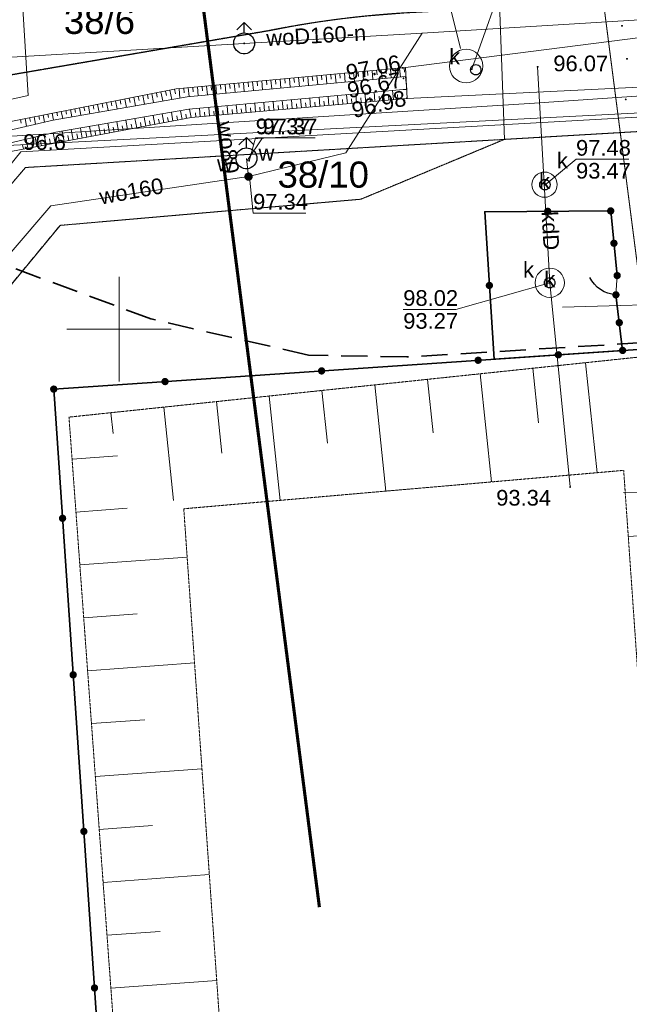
# Model space of a CAD drawing. Extents: x 7422214 to 7520672, y 5676479 to 5816239.
# Tile 13 of 42: x 7477901 to 7480814, y 5772619 to 5777325. Entities that reach past the tile are written whole.
import ezdxf
from ezdxf.enums import TextEntityAlignment as Align

# ---------------------------------------------------------------- set-up
doc = ezdxf.new("R2010")
doc.units = 0
doc.header["$PDSIZE"] = 0.75
for name, pattern in [('BORDER', [1.75, 0.5, -0.25, 0.5, -0.25, 0, -0.25]), ('DASHED', [0.75, 0.5, -0.25]), ('HIDDEN', [0.375, 0.25, -0.125]), ('PRZER2_5-1', [1.75, 1.25, -0.5]), ('PRZER3-1', [2, 1.5, -0.5])]:
    doc.linetypes.add(name, pattern=pattern)
doc.layers.get('0').update_dxf_attribs({"linetype": 'CONTINUOUS'})
doc.layers.get('DEFPOINTS').update_dxf_attribs({"linetype": 'CONTINUOUS'})
doc.layers.add('!!mapa dcp', color=254, linetype='CONTINUOUS', lineweight=25)
doc.layers.add('- AGP-1_WYMIARY', color=230, linetype='CONTINUOUS', lineweight=9)
doc.layers.add('Granica_opracowania', color=12, linetype='DASHED')
doc.styles.add('Arial', font='arial.ttf')
doc.dimstyles.new('M_1_500', dxfattribs={"dimtxt": 0.8, "dimasz": 0.4, "dimexe": 0.5, "dimexo": 0.3, "dimgap": 0.2, "dimtad": 1, "dimzin": 1, "dimtxsty": 'Arial', "dimcen": 0.2, "dimadec": 4, "dimazin": 0, "dimtfac": 1, "dimtmove": 0, "dimatfit": 3, "dimldrblk": 'ARCHTICK', "dimfxl": 100, "dimfxlon": 1, "dimlwe": 0, "dimarcsym": 0})

# ---------------------------------------------------------------- blocks, each defined once
blk = doc.blocks.new('GSPWPN1')
blk.add_hatch(color=0).paths.add_polyline_path([(-0.045, 0), (-0.043467, -0.011647), (-0.038971, -0.0225), (-0.03182, -0.03182), (-0.0225, -0.038971), (-0.011647, -0.043467), (0, -0.045), (0.011647, -0.043467), (0.0225, -0.038971), (0.03182, -0.03182), (0.038971, -0.0225), (0.043467, -0.011647), (0.045, 0), (0.043467, 0.011647), (0.038971, 0.0225), (0.03182, 0.03182), (0.0225, 0.038971), (0.011647, 0.043467), (0, 0.045), (-0.011647, 0.043467), (-0.0225, 0.038971), (-0.03182, 0.03182), (-0.038971, 0.0225), (-0.043467, 0.011647)])
blk = doc.blocks.new('GSPWPS1')
blk.add_hatch(color=0).paths.add_polyline_path([(-0.045, 0), (-0.043467, -0.011647), (-0.038971, -0.0225), (-0.03182, -0.03182), (-0.0225, -0.038971), (-0.011647, -0.043467), (0, -0.045), (0.011647, -0.043467), (0.0225, -0.038971), (0.03182, -0.03182), (0.038971, -0.0225), (0.043467, -0.011647), (0.045, 0), (0.043467, 0.011647), (0.038971, 0.0225), (0.03182, 0.03182), (0.0225, 0.038971), (0.011647, 0.043467), (0, 0.045), (-0.011647, 0.043467), (-0.0225, 0.038971), (-0.03182, 0.03182), (-0.038971, 0.0225), (-0.043467, 0.011647)])
blk = doc.blocks.new('GUPWSH1')
blk.add_hatch(color=0).paths.add_polyline_path([(-0.045, 0), (-0.043467, -0.011647), (-0.038971, -0.0225), (-0.03182, -0.03182), (-0.0225, -0.038971), (-0.011647, -0.043467), (0, -0.045), (0.011647, -0.043467), (0.0225, -0.038971), (0.03182, -0.03182), (0.038971, -0.0225), (0.043467, -0.011647), (0.045, 0), (0.043467, 0.011647), (0.038971, 0.0225), (0.03182, 0.03182), (0.0225, 0.038971), (0.011647, 0.043467), (0, 0.045), (-0.011647, 0.043467), (-0.0225, 0.038971), (-0.03182, 0.03182), (-0.038971, 0.0225), (-0.043467, 0.011647)])
blk = doc.blocks.new('GUPKSH1')
blk.add_hatch(color=0).paths.add_polyline_path([(-0.045, 0), (-0.043467, -0.011647), (-0.038971, -0.0225), (-0.03182, -0.03182), (-0.0225, -0.038971), (-0.011647, -0.043467), (0, -0.045), (0.011647, -0.043467), (0.0225, -0.038971), (0.03182, -0.03182), (0.038971, -0.0225), (0.043467, -0.011647), (0.045, 0), (0.043467, 0.011647), (0.038971, 0.0225), (0.03182, 0.03182), (0.0225, 0.038971), (0.011647, 0.043467), (0, 0.045), (-0.011647, 0.043467), (-0.0225, 0.038971), (-0.03182, 0.03182), (-0.038971, 0.0225), (-0.043467, 0.011647)])
blk = doc.blocks.new('GUPKSD1_1')
at = {"color": 0}
blk.add_lwpolyline([(0, 0.25), (0.064705, 0.241481), (0.125, 0.216506), (0.176777, 0.176777), (0.216506, 0.125), (0.241481, 0.064705), (0.25, 0), (0.241481, -0.064705), (0.216506, -0.125), (0.176777, -0.176777), (0.125, -0.216506), (0.064705, -0.241481), (0, -0.25), (-0.064705, -0.241481), (-0.125, -0.216506), (-0.176777, -0.176777), (-0.216506, -0.125), (-0.241481, -0.064705), (-0.25, 0), (-0.241481, 0.064705), (-0.216506, 0.125), (-0.176777, 0.176777), (-0.125, 0.216506), (-0.064705, 0.241481)], close=True, dxfattribs=at)
blk = doc.blocks.new('GUPKWZ1_1')
at = {"color": 0}
blk.add_lwpolyline([(0, 0.25), (0.064705, 0.241481), (0.125, 0.216506), (0.176777, 0.176777), (0.216506, 0.125), (0.241481, 0.064705), (0.25, 0), (0.241481, -0.064705), (0.216506, -0.125), (0.176777, -0.176777), (0.125, -0.216506), (0.064705, -0.241481), (0, -0.25), (-0.064705, -0.241481), (-0.125, -0.216506), (-0.176777, -0.176777), (-0.216506, -0.125), (-0.241481, -0.064705), (-0.25, 0), (-0.241481, 0.064705), (-0.216506, 0.125), (-0.176777, 0.176777), (-0.125, 0.216506), (-0.064705, 0.241481)], close=True, dxfattribs=at)
blk = doc.blocks.new('GUPWDT1')
at = {"color": 0}
for points in [[(-0.353553, 0.646447), (0, 1), (0.353553, 0.646447)], [(0, 0.5), (0, 1)]]:
    blk.add_lwpolyline(points, dxfattribs=at)
blk.add_lwpolyline([(0, 0.5), (0.086824, 0.492404), (0.17101, 0.469846), (0.25, 0.433013), (0.321394, 0.383022), (0.383022, 0.321394), (0.433013, 0.25), (0.469846, 0.17101), (0.492404, 0.086824), (0.5, 0), (0.492404, -0.086824), (0.469846, -0.17101), (0.433013, -0.25), (0.377875, -0.32743), (0.309079, -0.393027), (0.229113, -0.444418), (0.140866, -0.479746), (0.047528, -0.497736), (-0.047528, -0.497736), (-0.140866, -0.479746), (-0.229113, -0.444418), (-0.309079, -0.393027), (-0.377875, -0.32743), (-0.433013, -0.25), (-0.4725, -0.163534), (-0.494911, -0.071157), (-0.499434, 0.023791), (-0.485906, 0.117879), (-0.454816, 0.207708), (-0.407288, 0.290028), (-0.34504, 0.361867), (-0.27032, 0.420627), (-0.185831, 0.464184), (-0.094626, 0.490964)], close=True, dxfattribs=at)
blk = doc.blocks.new('GUPWZA1')
blk.add_hatch(color=0).paths.add_polyline_path([(-0.2, 0), (-0.193185, -0.051764), (-0.173205, -0.1), (-0.141421, -0.141421), (-0.1, -0.173205), (-0.051764, -0.193185), (0, -0.2), (0.051764, -0.193185), (0.1, -0.173205), (0.141421, -0.141421), (0.173205, -0.1), (0.193185, -0.051764), (0.2, 0), (0.193185, 0.051764), (0.173205, 0.1), (0.141421, 0.141421), (0.1, 0.173205), (0.051764, 0.193185), (0, 0.2), (-0.051764, 0.193185), (-0.1, 0.173205), (-0.141421, 0.141421), (-0.173205, 0.1), (-0.193185, 0.051764)])
blk = doc.blocks.new('KOLO')
blk.add_hatch(color=0).paths.add_polyline_path([(-0.175, 0), (-0.169037, -0.045293), (-0.151554, -0.0875), (-0.123744, -0.123744), (-0.0875, -0.151554), (-0.045293, -0.169037), (0, -0.175), (0.045293, -0.169037), (0.0875, -0.151554), (0.123744, -0.123744), (0.151554, -0.0875), (0.169037, -0.045293), (0.175, 0), (0.169037, 0.045293), (0.151554, 0.0875), (0.123744, 0.123744), (0.0875, 0.151554), (0.045293, 0.169037), (0, 0.175), (-0.045293, 0.169037), (-0.0875, 0.151554), (-0.123744, 0.123744), (-0.151554, 0.0875), (-0.169037, 0.045293)])
blk = doc.blocks.new('GSLKOG1')
blk.add_hatch(color=0).paths.add_polyline_path([(-0.175, 0), (-0.169037, -0.045293), (-0.151554, -0.0875), (-0.123744, -0.123744), (-0.0875, -0.151554), (-0.045293, -0.169037), (0, -0.175), (0.045293, -0.169037), (0.0875, -0.151554), (0.123744, -0.123744), (0.151554, -0.0875), (0.169037, -0.045293), (0.175, 0), (0.169037, 0.045293), (0.151554, 0.0875), (0.123744, 0.123744), (0.0875, 0.151554), (0.045293, 0.169037), (0, 0.175), (-0.045293, 0.169037), (-0.0875, 0.151554), (-0.123744, 0.123744), (-0.151554, 0.0875), (-0.169037, 0.045293)])
blk = doc.blocks.new('GSLKFU1')
at = {"color": 0}
blk.add_lwpolyline([(0, 0), (-0.012833, -0.195789), (-0.051111, -0.388229), (-0.114181, -0.574025), (-0.200962, -0.75), (-0.30997, -0.913142), (-0.43934, -1.06066), (-0.586858, -1.19003), (-0.75, -1.299038)], dxfattribs=at)
blk = doc.blocks.new('mapa dcp')
at = {"layer": '!!mapa dcp', "color": 252, "linetype": 'HIDDEN', "lineweight": 35, "ltscale": 500}
blk.add_lwpolyline([(18291.9, 6913.1), (18655.9, 6231.1), (18697.5, 5474.8), (18953.6, 1676.6), (19009.2, 646.9), (18909.9, -55.9), (18469.9, -690.9), (17881.9, -1192.9), (17184.9, -1527.9), (16425.9, -1673.9), (6310.9, -2285.9), (5840.9, -2276.9), (5087.9, -2103.9), (3144.9, -1383.9), (2739.9, -1198.9), (2115.9, -741.9), (531.9, 769.1)], dxfattribs=at)
at = {"layer": '!!mapa dcp', "color": 252, "linetype": 'Continuous', "lineweight": 18}
for points in [[(3140.9, -1964.9), (3558.9, -1416.9), (4043.9, -1137.9), (4501.9, -1035.9), (4466.9, -461.9), (4652.9, -397.9), (4467.9, -357.9), (4429.9, 187.1), (4027.9, 200.1), (3594.9, 335.1), (2954.9, 963.1), (2344.9, 1482.1), (2011.9, 2124.1), (1361.9, 2088.1), (1322.9, 2728.1), (1286.9, 2816.1)], [(16837.9, 1276.1), (16715.9, 1290.1), (15307.9, 1168.1), (14334.9, 1147.1), (13207.9, 1056.1), (12900.9, 1014.1), (12864.9, 434.1), (12858.9, -252.9), (12876.9, -687.9), (10500.9, -849.9), (9245.9, -912.9), (6897.9, -1074.9), (4398.9, -1231.9), (3916.9, -1768.9), (3611.9, -2127.9), (3263.9, -2589.9), (3643.9, -2992.9), (3917.9, -4961.9), (4092.9, -6145.9), (4513.9, -8553.9), (4551.2, -8794.3)], [(32419.2, 1256), (6741.4, -247), (6777.6, -1245.9), (32419.2, 254.5)], [(198.5, -1100.2), (1655.4, -1016.1), (5534, -787.1), (6385.5, -737.8), (10232.5, -500), (13925.7, -277.7), (16905.7, -98.2), (21189.2, 158.3), (21335.8, 162.6), (23157, 257.1), (27273.8, 455.9), (28650, 550.7)], [(21183.9, -187.9), (18291.9, -373.9), (16995.9, -466.9), (16792.9, -419.9), (16641.9, -459.9), (14629.9, -580.9), (13257.9, -704.9), (13038.9, -747.9), (10867.9, -913.9), (10515.9, -934.9), (10283.9, -949.9), (7891.9, -1094.9), (4402.9, -1274.9), (3419.9, -2501.9), (3421.9, -2566.9), (3434.9, -2634.9), (3563.9, -2896.9), (3605.9, -3088.9), (3768.9, -4134.9), (3828.9, -4616.9), (1348.9, -5004.9), (54.9, -4045.9)], [(32419.2, -5575.6), (30932.3, -6454.4), (4420.7, -7677.7), (3658.1, -2863.3), (4653.9, -1656.9), (6091.9, -1531.9), (6777.6, -1245.9), (32419.2, 254.5)], [(3828.2, -2094.8), (4466, -1305.2), (10215.3, -981.3), (16416.3, -620.6), (18538, -506.9), (21651.3, -333.7), (26604.7, -52.1), (28718.1, 61.6)], [(6568, -811.6), (6344.4, 91)], [(-5760.4, -1438.7), (-5655.3, -2120.9), (-4840.3, -3134.1), (-4532.7, -3086.4), (-3149.2, -2872.2), (-1319.1, -2588.8), (-26.9, -3736.2), (1286.6, -4901.6), (1461.9, -4873.8), (3092.4, -4621), (3714.8, -4525), (3723.6, -4523.2), (3705, -4404.4), (3470.8, -2892.5), (4610.3, -1564.1), (5554.9, -1423.9), (6020.5, -1309.8), (6385.5, -737.8)], [(5903.7, -940.3), (5905.6, -961.4)], [(5929.6, -980.4), (5925.6, -938.2)], [(5947.6, -936.2), (5949.5, -957.3)], [(5973.5, -976.4), (5969.5, -934.1)], [(5991.5, -932.1), (5993.5, -953.2)], [(6017.4, -972.4), (6013.5, -930.1)], [(6035.4, -928), (6037.4, -949.2)], [(6061.3, -968.3), (6057.4, -926)], [(6079.3, -923.9), (6081.3, -945.1)], [(6105.2, -964.3), (6101.3, -921.9)], [(6123.2, -919.8), (6125.2, -941.1)], [(6149.1, -960.3), (6145.2, -917.8)], [(6167.2, -915.7), (6169.1, -937)], [(6193.1, -956.2), (6189.1, -913.7)], [(6211.1, -911.7), (6213, -932.9)], [(6237, -952.2), (6233, -909.6)], [(6255, -907.6), (6257, -928.9)], [(6280.9, -948.1), (6276.9, -905.5)], [(6298.9, -903.5), (6300.9, -924.8)], [(6936.8, -899.1), (6994.3, -1931.1), (7091.9, -2907.1)], [(7054.9, -2048.6), (8390.6, -2010), (9897.7, -1931.8), (11921.6, -1765.3), (13437.8, -1678), (14475.7, -1618.2), (18909.6, -1375.4), (20807.4, -1286.5), (22453.3, -1271.1), (24323.6, -1163.1), (28653.6, -925.8)], [(5402.5, -1028.9), (5398.7, -987.3)], [(5420.6, -985.2), (5422.5, -1006.1)], [(5446.4, -1024.9), (5442.6, -983.2)], [(5464.5, -981.1), (5466.5, -1002)], [(5490.4, -1020.8), (5486.5, -979.1)], [(5508.4, -977.1), (5510.4, -997.9)], [(5534.3, -1016.8), (5530.4, -975)], [(5552.4, -973), (5554.3, -993.9)], [(5578.2, -1012.8), (5574.3, -970.9)], [(5596.3, -968.9), (5598.2, -989.8)], [(5622.1, -1008.7), (5618.2, -966.8)], [(5640.2, -964.8), (5642.1, -985.7)], [(5666, -1004.7), (5662.1, -962.7)], [(5684.1, -960.7), (5686, -981.7)], [(5710, -1000.6), (5706.1, -958.7)], [(5728, -956.6), (5730, -977.6)], [(5753.9, -996.6), (5750, -954.6)], [(5771.9, -952.5), (5773.9, -973.6)], [(5797.8, -992.6), (5793.9, -950.5)], [(5815.8, -948.4), (5817.8, -969.5)], [(5841.7, -988.5), (5837.8, -946.4)], [(5859.8, -944.4), (5861.7, -965.4)], [(5885.6, -984.5), (5881.7, -942.3)], [(6306.6, -963), (6308.6, -962.9)], [(6309.9, -984.9), (6309.4, -985)], [(5071.3, -1031.8), (5075.4, -1052.8)], [(5101.2, -1069.9), (5092.9, -1027.6)], [(5114.6, -1023.4), (5118.8, -1044.7)], [(5144.7, -1062.3), (5136.2, -1019.1)], [(5157.9, -1014.9), (5162.1, -1036.7)], [(5188.1, -1054.7), (5179.5, -1010.7)], [(5201.2, -1006.4), (5205.5, -1028.7)], [(5227.1, -1047.9), (5223, -1003.6)], [(5245, -1001.6), (5246.9, -1022.8)], [(5270.8, -1041), (5266.9, -999.5)], [(5288.9, -997.5), (5290.8, -1018.2)], [(5314.7, -1037), (5310.8, -995.4)], [(5332.8, -993.4), (5334.7, -1014.2)], [(5358.6, -1032.9), (5354.7, -991.4)], [(5376.7, -989.3), (5378.6, -1010.1)], [(6027.4, -1075.4), (6023.5, -1032.4)], [(6071.3, -1071.5), (6067.4, -1028.4)], [(6115.2, -1067.6), (6111.4, -1024.3)], [(6159.1, -1063.7), (6155.3, -1020.3)], [(6203.1, -1059.8), (6199.2, -1016.2)], [(6247, -1055.9), (6243.1, -1012.2)], [(6269, -1053.9), (6267, -1032)], [(6277.7, -1009), (6311.3, -1006.9)], [(4840.5, -1115.6), (4833.2, -1078.4)], [(4854.9, -1074.2), (4858.6, -1093)], [(4884, -1108), (4876.5, -1069.9)], [(4898.2, -1065.7), (4901.9, -1084.9)], [(4927.4, -1100.4), (4919.8, -1061.5)], [(4941.4, -1057.2), (4945.3, -1076.9)], [(4970.9, -1092.8), (4963.1, -1053)], [(4984.7, -1048.8), (4988.7, -1068.9)], [(5014.3, -1085.2), (5006.4, -1044.5)], [(5028, -1040.3), (5032, -1060.8)], [(5057.8, -1077.5), (5049.7, -1036.1)], [(5500.2, -1122.4), (5496.5, -1081)], [(5544.1, -1118.5), (5540.4, -1076.9)], [(5588.1, -1114.6), (5584.3, -1072.9)], [(5632, -1110.7), (5628.3, -1068.8)], [(5675.9, -1106.7), (5672.2, -1064.8)], [(5719.8, -1102.8), (5716.1, -1060.7)], [(5741.8, -1100.9), (5739.9, -1079.8)], [(5763.8, -1098.9), (5760, -1056.7)], [(5785.7, -1097), (5783.9, -1075.8)], [(5807.7, -1095), (5803.9, -1052.6)], [(5829.7, -1093.1), (5827.8, -1071.8)], [(5851.6, -1091.1), (5847.9, -1048.6)], [(5873.6, -1089.1), (5871.7, -1067.9)], [(5895.6, -1087.2), (5891.8, -1044.5)], [(5917.5, -1085.2), (5915.6, -1063.9)], [(5939.5, -1083.3), (5935.7, -1040.5)], [(5961.5, -1081.3), (5959.6, -1059.9)], [(5983.4, -1079.4), (5979.6, -1036.5)], [(6005.4, -1077.4), (6003.5, -1055.9)], [(6049.3, -1073.5), (6047.4, -1051.9)], [(6093.3, -1069.6), (6091.3, -1048)], [(6137.2, -1065.7), (6135.3, -1044)], [(6181.1, -1061.8), (6179.2, -1040)], [(6225, -1057.8), (6223.1, -1036)], [(4580.2, -1163.4), (4573.5, -1129.2)], [(4595.2, -1124.9), (4598.5, -1141.7)], [(4623.3, -1153.7), (4616.8, -1120.7)], [(4638.5, -1116.5), (4641.7, -1133.2)], [(4666.7, -1146.1), (4660.1, -1112.2)], [(4681.7, -1108), (4685.1, -1125.1)], [(4710.2, -1138.5), (4703.4, -1103.8)], [(4725, -1099.5), (4728.5, -1117.1)], [(4753.6, -1130.8), (4746.7, -1095.3)], [(4768.3, -1091.1), (4771.8, -1109.1)], [(4797.1, -1123.2), (4790, -1086.8)], [(4811.6, -1082.6), (4815.2, -1101)], [(5150.5, -1166.4), (5142.5, -1123.8)], [(5193.9, -1158.3), (5186, -1116.3)], [(5237.2, -1150.1), (5229.4, -1108.8)], [(5258.9, -1146.1), (5255, -1125.5)], [(5280.6, -1142), (5273, -1101.6)], [(5302.5, -1140), (5300.7, -1119.6)], [(5324.5, -1138), (5320.8, -1097.1)], [(5346.4, -1136.1), (5344.6, -1115.6)], [(5368.4, -1134.1), (5364.8, -1093.1)], [(5390.4, -1132.2), (5388.5, -1111.6)], [(5412.3, -1130.2), (5408.7, -1089.1)], [(5434.3, -1128.3), (5432.5, -1107.6)], [(5456.3, -1126.3), (5452.6, -1085)], [(5478.2, -1124.4), (5476.4, -1103.7)], [(5522.2, -1120.4), (5520.3, -1099.7)], [(5566.1, -1116.5), (5564.2, -1095.7)], [(5610, -1112.6), (5608.2, -1091.7)], [(5654, -1108.7), (5652.1, -1087.8)], [(5697.9, -1104.8), (5696, -1083.8)], [(4465.3, -1150.3), (4469, -1169.1)], [(4494.2, -1183.1), (4487, -1146.1)], [(4508.6, -1141.9), (4512.2, -1160)], [(4537.2, -1173.3), (4530.2, -1137.6)], [(4551.9, -1133.4), (4555.3, -1150.9)], [(4847.1, -1223.4), (4838.3, -1176.5)], [(4890.4, -1215.2), (4881.8, -1169)], [(4933.8, -1207.1), (4925.2, -1161.5)], [(4977.1, -1199), (4968.7, -1153.9)], [(4998.8, -1194.9), (4994.6, -1172.5)], [(5020.5, -1190.8), (5012.1, -1146.4)], [(5042.1, -1186.8), (5038, -1164.7)], [(5063.8, -1182.7), (5055.6, -1138.9)], [(5085.5, -1178.6), (5081.4, -1156.9)], [(5107.2, -1174.5), (5099.1, -1131.4)], [(5128.8, -1170.5), (5124.8, -1149)], [(5172.2, -1162.3), (5168.2, -1141.2)], [(5215.5, -1154.2), (5211.6, -1133.4)], [(4630.3, -1264), (4621.1, -1214.9)], [(4673.7, -1255.9), (4664.4, -1206.6)], [(4717, -1247.8), (4707.9, -1199.1)], [(4738.7, -1243.7), (4734.2, -1219.5)], [(4760.4, -1239.6), (4751.4, -1191.6)], [(4782.1, -1235.6), (4777.6, -1211.7)], [(4803.7, -1231.5), (4794.8, -1184.1)], [(4825.4, -1227.4), (4821, -1203.9)], [(4868.8, -1219.3), (4864.4, -1196)], [(4912.1, -1211.2), (4907.8, -1188.2)], [(4955.5, -1203), (4951.2, -1180.4)], [(4500.3, -1288.5), (4492.2, -1245)], [(4522, -1284.4), (4517.8, -1262.2)], [(4543.7, -1280.3), (4535.1, -1235)], [(4565.3, -1276.3), (4561, -1253.1)], [(4587, -1272.2), (4578.1, -1225)], [(4608.7, -1268.1), (4604.2, -1244)], [(4652, -1260), (4647.4, -1235.2)], [(4695.4, -1251.8), (4690.8, -1227.4)], [(4478.6, -1292.5), (4474.6, -1271.3)], [(5554.9, -1423.9), (5544.6, -1336.5)], [(28648.7, -1380.3), (24623.6, -1664.3), (20666, -1982.5), (16629.2, -2257), (12613.5, -2561.5), (9075.8, -2783.5), (7947.6, -2919.4), (7347.8, -2933.7)], [(7316.9, -1896.9), (7310.9, -1988.9)], [(6914, -2339.8), (6941.5, -2600.4)], [(7221.5, -2838.9), (7166.1, -2313.2)], [(6409.9, -2392.9), (6436.8, -2649)], [(6716.4, -2883), (6662, -2366.3)], [(5905.7, -2446), (5932.2, -2697.6)], [(6211.3, -2927.1), (6157.8, -2419.5)], [(5706.1, -2971.2), (5653.6, -2472.6)], [(5196.5, -2972.3), (5149.4, -2525.7)], [(5401.5, -2499.2), (5427.5, -2746.2)], [(4897.3, -2552.3), (4907.7, -2651.2)], [(4711.6, -2774.5), (4928.7, -2758.6)], [(4730.1, -3027.3), (4975.2, -3009.3)], [(7369.9, -3144.4), (7871.7, -3111.5)], [(4748.7, -3280.1), (5261.6, -3242.5)], [(4767.2, -3532.9), (5023.2, -3514.1)], [(4785.7, -3785.7), (5296.9, -3748.2)], [(4804.3, -4038.5), (5059.4, -4019.8)], [(4822.8, -4291.3), (5332.2, -4254)], [(4841.4, -4544.2), (5095.6, -4525.5)], [(4859.9, -4797), (5367.5, -4759.7)], [(4878.4, -5049.8), (5131.8, -5031.2)], [(4897, -5302.6), (5402.9, -5265.5)]]:
    blk.add_lwpolyline(points, dxfattribs=at)
at = {"layer": '!!mapa dcp', "color": 252, "linetype": 'PRZER3-1', "lineweight": 18}
for points in [[(32419.2, 2334.6), (20715.4, 1622.5), (6704.3, 769.9), (4287.5, 622.6), (3208.5, 1558.3), (-645.1, 1324.1), (37.9, -638.9), (720.9, -2600.9), (1203, -2572.8), (3591.1, -2433.4), (4488.8, -1380.3), (6777.6, -1245.9), (20836.4, -423.2), (32419.2, 254.5)], [(32419.2, 254.5), (20836.4, -423.2), (6777.6, -1245.9), (6091.9, -1531.9), (4653.9, -1656.9), (3658.1, -2863.3), (4420.7, -7677.7), (4597.2, -8794.3)]]:
    blk.add_lwpolyline(points, dxfattribs=at)
at = {"layer": '!!mapa dcp', "color": 252, "linetype": 'Continuous', "lineweight": 18}
for points in [[(6304.9, -902.9), (7966, -689.6), (21999.7, 141.2), (27164.8, 476.7), (27177.4, 204.4), (18889, -293.8), (11300.9, -805.9), (6313.9, -1049.9)], [(6741.4, -247), (37.9, -638.9), (720.9, -2600.9), (3591.1, -2433.4), (4488.8, -1380.3), (6777.6, -1245.9)], [(3591.1, -2433.4), (4488.8, -1380.3), (6777.6, -1245.9), (6091.9, -1531.9), (4653.9, -1656.9), (3658.1, -2863.3)]]:
    blk.add_lwpolyline(points, close=True, dxfattribs=at)
at = {"layer": '!!mapa dcp', "color": 252, "linetype": 'Continuous', "lineweight": 13, "flags": 128}
for points in [[(6621.7, -910.5), (6792.2, -431.1), (7044.2, -431.1)], [(5546.9, -1349.9), (5621.9, -1239), (5873.9, -1239)], [(5558.8, -1344.3), (5589, -1238.8), (5841, -1238.8)], [(6970.9, -1464.8), (7120.2, -1341.1), (7372.2, -1341.1)], [(5559.8, -1425.5), (5576.7, -1598.7), (5828.7, -1598.7)], [(6994.3, -1931.1), (6546.3, -2058.7), (6294.3, -2058.7)]]:
    blk.add_lwpolyline(points, dxfattribs=at)
at = {"layer": '!!mapa dcp', "color": 252, "linetype": 'Continuous', "lineweight": 25}
blk.add_lwpolyline([(2610.9, -4182.9, -0.002831), (2492.9, -3025.9, -0.099868), (2553.9, -2573.9, -0.13847), (2906.9, -2074.9, 0.066278), (3328.9, -1519.9, -0.107613), (3684.9, -1171.9, -0.111379), (4371.9, -944.9), (5654.9, -724.9, -0.049221), (6590.9, -631.9)], format="xyb", dxfattribs=at)
at = {"layer": '!!mapa dcp', "color": 252, "linetype": 'PRZER3-1', "lineweight": 18}
blk.add_lwpolyline([(2610.9, -4182.9, -0.002831), (2492.9, -3025.9, -0.099868), (2553.9, -2573.9, -0.13847), (2906.9, -2074.9, 0.066278), (3328.9, -1519.9, -0.107613), (3684.9, -1171.9, -0.111379), (4371.9, -944.9), (5654.9, -724.9, -0.049221), (6590.9, -631.9)], format="xyb", dxfattribs=at)
at = {"layer": '!!mapa dcp', "color": 252, "linetype": 'Continuous', "lineweight": 18}
for points in [[(6594.8, -975.3, -1), (6594.8, -815.3, -1)], [(6969.8, -1522.7, -1), (6969.8, -1401.8, -1)], [(6994.5, -2001.2, -1), (6994.5, -1861.2, -1)]]:
    blk.add_lwpolyline(points, format="xyb", close=True, dxfattribs=at)
for points in [[(4359.9, -1170.9), (5208.9, -1004.9), (6304.9, -902.9), (6313.9, -1049.9), (5280.9, -1141.9), (4401.9, -1306.9, 0.1919)], [(4376.9, -1271.9), (4633.9, -1211.9), (5268.9, -1101.9), (6310.9, -1005.9), (6304.9, -945.9), (5260.9, -1041.9), (4621.9, -1153.9), (4358.9, -1213.9, 0.183154)]]:
    blk.add_lwpolyline(points, format="xyb", dxfattribs=at)
at = {"layer": '!!mapa dcp', "color": 252, "linetype": 'PRZER3-1', "lineweight": 18}
blk.add_lwpolyline([(3591.1, -2433.4), (4488.8, -1380.3), (6777.6, -1245.9), (6091.9, -1531.9), (4653.9, -1656.9), (3658.1, -2863.3)], close=True, dxfattribs=at)
at = {"layer": '!!mapa dcp', "color": 252, "linetype": 'Continuous', "lineweight": 35}
for points in [[(7342.8, -2254.6), (6728.5, -2296.4), (6683.6, -1591.7), (7285.9, -1587.9)], [(7285.9, -1587.9), (7316.9, -1896.9)], [(7342.8, -2254.6), (7310.9, -1988.9)]]:
    blk.add_lwpolyline(points, dxfattribs=at)
at = {"layer": '!!mapa dcp', "color": 252, "linetype": 'Continuous', "lineweight": 18, "flags": 128}
for points in [[(4935.9, -2152.9), (4935.9, -1902.9)], [(5185.9, -2152.9), (4685.9, -2152.9)], [(5185.9, -2152.9), (4685.9, -2152.9)], [(4935.9, -2152.9), (4935.9, -2402.9)]]:
    blk.add_lwpolyline(points, dxfattribs=at)
at = {"layer": '!!mapa dcp', "color": 252, "linetype": 'Continuous', "lineweight": 35}
blk.add_lwpolyline([(4624, -2439.6), (7932.6, -2214.5), (8339.5, -7912.9), (5013.5, -8163.9)], close=True, dxfattribs=at)
at = {"layer": '!!mapa dcp', "color": 252, "linetype": 'PRZER2_5-1', "lineweight": 18}
for points in [[(4696.8, -2573.4), (7814.9, -2244.8), (8183.4, -7864.4), (5101.3, -8088.4)], [(5245.4, -3011.4), (5559.7, -7510.6), (7665.9, -7393.5), (7347.9, -2827.9)]]:
    blk.add_lwpolyline(points, close=True, dxfattribs=at)
at = {"layer": '!!mapa dcp', "color": 252, "linetype": 'Continuous', "lineweight": 18, "xscale": 100, "yscale": 100, "zscale": 100}
for name, p in [('GUPWDT1', (5534, -787.1)), ('GUPWDT1', (5544.6, -1336.5)), ('GUPKSD1_1', (6971.4, -1462.4)), ('GUPKSD1_1', (6994.3, -1931.1))]:
    blk.add_blockref(name, p, dxfattribs=at)
at = {"layer": '!!mapa dcp', "color": 252, "linetype": 'Continuous', "lineweight": 5, "xscale": 100, "yscale": 100, "zscale": 100}
for name, p in [('GSPWPN1', (7339.9, -702.9)), ('GUPWSH1', (5534, -787.1)), ('GSPWPN1', (7363.9, -860.9)), ('GSPWPS1', (6291.9, -903.9)), ('GUPKSH1', (6621.7, -910.5)), ('GUPKSH1', (6936.8, -899.1)), ('GSPWPS1', (6295.9, -953.9)), ('GSPWPS1', (6311.9, -1048.9)), ('GSPWPN1', (7357.9, -1054.9)), ('GUPWSH1', (5557.9, -1347.9)), ('GUPWSH1', (5557.9, -1347.9)), ('GUPWZA1', (5554.9, -1423.9)), ('GUPWZA1', (5554.9, -1423.9)), ('GUPWSH1', (5554.9, -1423.9)), ('GUPKSH1', (6971.4, -1462.4)), ('GUPKSH1', (6994.3, -1931.1)), ('GUPKSH1', (7091.9, -2907.1))]:
    blk.add_blockref(name, p, dxfattribs=at)
at = {"layer": '!!mapa dcp', "color": 252, "linetype": 'Continuous', "lineweight": 13, "xscale": 100, "yscale": 100, "zscale": 100}
blk.add_blockref('GUPKWZ1_1', (6640.9, -912.9), dxfattribs=at)
at = {"layer": '!!mapa dcp', "color": 252, "linetype": 'Continuous', "lineweight": 25, "xscale": 100, "yscale": 100, "zscale": 100}
for name, p, rotation in [('KOLO', (6984.8, -1589.8), 0.3610859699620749), ('KOLO', (6984.8, -1589.8), 0.3610859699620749), ('GSLKOG1', (7285.9, -1587.9), 275.7289512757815), ('GSLKOG1', (7285.9, -1587.9), 0.3610859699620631), ('KOLO', (7301.4, -1742.4), 275.7289512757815), ('KOLO', (7301.4, -1742.4), 275.7289512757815), ('GSLKOG1', (7316.9, -1896.9), 275.7289512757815), ('KOLO', (6706, -1944.1), 93.64559912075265), ('KOLO', (6706, -1944.1), 93.64559912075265), ('GSLKOG1', (7310.9, -1988.9), 96.83503596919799), ('KOLO', (7326.9, -2121.8), 96.83503596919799), ('KOLO', (7326.9, -2121.8), 96.83503596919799), ('KOLO', (7035.6, -2275.5), 183.8913273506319), ('KOLO', (7035.6, -2275.5), 183.8913273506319), ('GSLKOG1', (7342.8, -2254.6), 96.83503596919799), ('GSLKOG1', (7342.8, -2254.6), 183.8913273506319), ('KOLO', (6652.4, -2301.6), 3.891906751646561), ('KOLO', (6652.4, -2301.6), 3.891906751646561), ('KOLO', (5904.2, -2352.5), 3.891906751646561), ('KOLO', (5904.2, -2352.5), 3.891906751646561), ('KOLO', (5155.9, -2403.4), 3.891906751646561), ('KOLO', (5155.9, -2403.4), 3.891906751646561), ('GSLKOG1', (4624, -2439.6), 3.891906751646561), ('GSLKOG1', (4624, -2439.6), 93.89277582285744), ('KOLO', (4666, -3057), 93.89277582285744), ('KOLO', (4666, -3057), 93.89277582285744), ('KOLO', (4716.9, -3805.2), 93.89277582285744), ('KOLO', (4716.9, -3805.2), 93.89277582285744), ('KOLO', (4767.9, -4553.5), 93.89277582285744), ('KOLO', (4767.9, -4553.5), 93.89277582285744), ('KOLO', (4818.8, -5301.8), 93.89277582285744), ('KOLO', (4818.8, -5301.8), 93.89277582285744)]:
    blk.add_blockref(name, p, dxfattribs=dict(at, rotation=rotation))
at = {"layer": '!!mapa dcp', "color": 252, "linetype": 'Continuous', "lineweight": 18, "xscale": 100, "yscale": 100, "zscale": 100, "rotation": 266.2686030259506}
blk.add_blockref('GSLKFU1', (7310.9, -1988.9), dxfattribs=at)
at = {"layer": '!!mapa dcp', "color": 252, "linetype": 'Continuous', "lineweight": 0, "style": 'Arial'}
for s, height, p in [('38/6', 125, (4842.3, -741.9)), ('38/10', 125, (5912, -1476.6)), ('k', 75, (6969.8, -1483.4)), ('k', 75, (6994.5, -1952.4))]:
    blk.add_text(s, height=height, dxfattribs=at).set_placement(p, align=Align.CENTER)
for s, rotation, p in [('woD160-n', 3.3033, (5880.4, -786.2)), ('wo80', 277.5862, (5420.3, -1289)), ('wo160', 10.3762, (5001.5, -1529.8)), ('kdD', 273.1825, (6960.6, -1684.5))]:
    blk.add_text(s, height=75, rotation=rotation, dxfattribs=at).set_placement(p, align=Align.CENTER)
for s, rotation, p in [('97.06', 11.0854, (6029.4, -964.4)), ('96.67', 12.0121, (6036.2, -1049.4)), ('96.98', 13.6962, (6059.2, -1144.4)), ('97.37', 360, (5621.9, -1221.7)), ('93.34', 360, (6738.6, -2996.4))]:
    blk.add_text(s, height=75, rotation=rotation, dxfattribs=at).set_placement(p)
for s, p in [('k', (6565.9, -887.9)), ('w', (5678.5, -1348.1)), ('k', (7081.5, -1384)), ('w', (5479.9, -1398.9)), ('k', (6919.3, -1906.1))]:
    blk.add_text(s, height=75, dxfattribs=at).set_placement(p, align=Align.RIGHT)
for s, p in [('96.07', (7011.8, -920.3)), ('97.37', (5589, -1221.6)), ('96.6', (4477.9, -1296.1)), ('97.48', (7120.2, -1323.8)), ('93.47', (7120.2, -1433.3)), ('97.34', (5576.7, -1581.4)), ('98.02', (6294.3, -2041.5)), ('93.27', (6294.3, -2151))]:
    blk.add_text(s, height=75, dxfattribs=at).set_placement(p)
blk = doc.blocks.new('*D93')
at = {"layer": '- AGP-1_WYMIARY', "color": 0, "lineweight": -2, "transparency": 16777216}
blk.add_line((7484458.1, 5776887.8), (7486420.5, 5776771.8), dxfattribs=at)
at = {"layer": '- AGP-1_WYMIARY', "color": 0, "transparency": 16777216}
blk.add_solid([(7486420.9, 5776778.5), (7486420.1, 5776765.2), (7486460.4, 5776769.5)], dxfattribs=at)
at = {"layer": 'DEFPOINTS', "color": 0, "transparency": 16777216}
for p in [(7478973.5, 5777212.1), (7486460.4, 5776769.5)]:
    blk.add_point(p, dxfattribs=at)
at = {"layer": '- AGP-1_WYMIARY', "color": 0, "transparency": 16777216, "insert": (7484579.1, 5776926.3), "char_height": 50, "attachment_point": 5, "rotation": 356.6168, "style": 'Arial'}
blk.add_mtext('R7500', dxfattribs=at)
blk = doc.blocks.new('_ARCHTICK')
at = {"color": 0, "linetype": 'ByBlock', "const_width": 0.15}
blk.add_lwpolyline([(-0.5, -0.5), (0.5, 0.5)], dxfattribs=at)

msp = doc.modelspace()

# ---------------------------------------------------------------- linework, layer by layer
at = {"layer": '- AGP-1_WYMIARY', "color": 8, "linetype": 'BORDER', "ltscale": 1000}
msp.add_circle((7478973.5, 5777212.1), 7500, dxfattribs=at)
at = {"layer": 'Granica_opracowania', "color": 171, "linetype": 'DASHED', "ltscale": 5}
for points, const_width in [([(7479315.9, 5788060.1), (7481217.5, 5773326.7)], 5), ([(7477431.5, 5787816.9), (7479333.1, 5773083.5)], 15)]:
    msp.add_lwpolyline(points, dxfattribs=dict(at, const_width=const_width))

# ---------------------------------------------------------------- block references
msp.add_blockref('mapa dcp', (7473439.4, 5777999.2))

# ---------------------------------------------------------------- dimensions: what is measured, and where the dimension line sits
at = {"layer": '- AGP-1_WYMIARY', "color": 1}
dim = msp.add_radius_dim(center=(7478973.5, 5777212.1), mpoint=(7486460.4, 5776769.5), dimstyle='M_1_500', override={"dimtxt": 50, "dimasz": 40, "dimexe": 50, "dimexo": 30, "dimgap": 20, "dimdec": 0}, dxfattribs=at)
dim.commit()
dim.dimension.update_dxf_attribs({"geometry": '*D93', "text_midpoint": (7484576.4, 5776880.8), "dimtype": 164})

doc.saveas('drawing.dxf')
